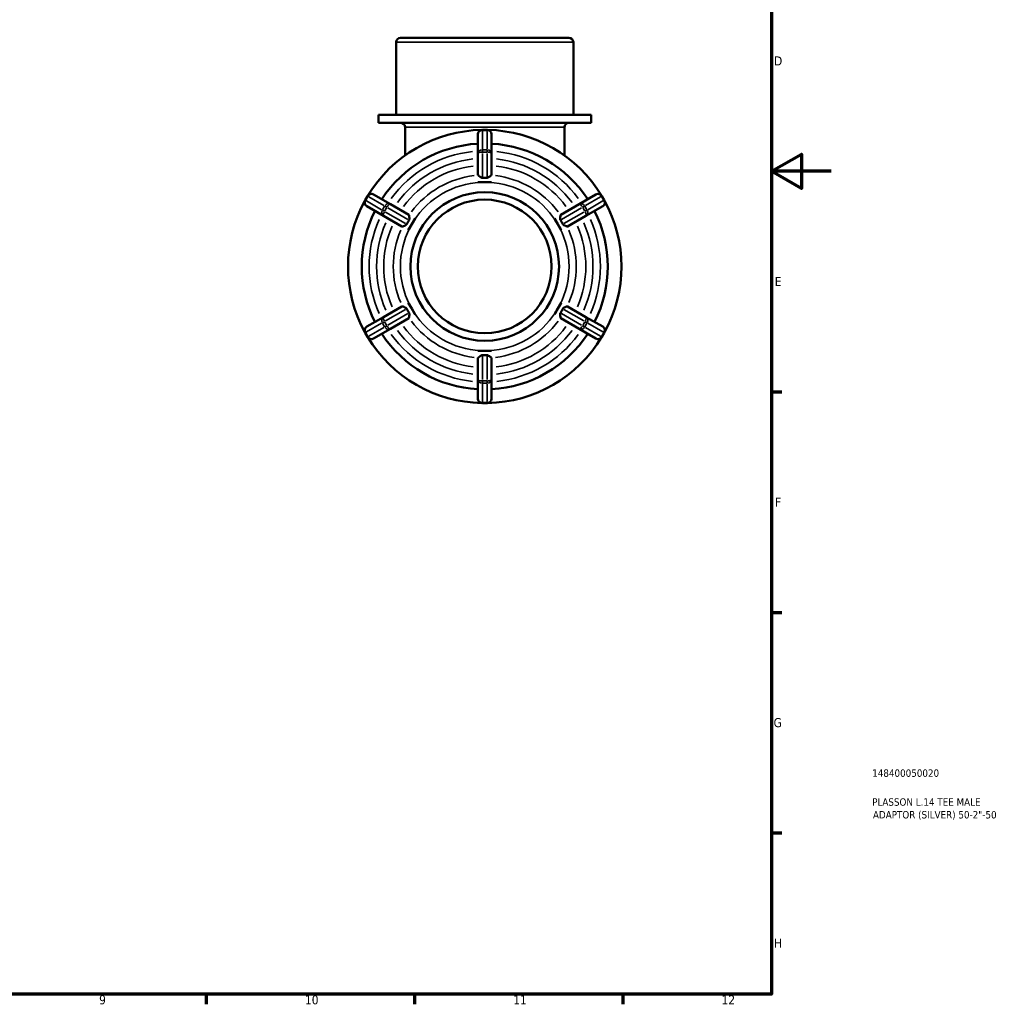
# Model space of a CAD drawing. Header units: millimetres. Extents: x 0 to 899, y -243 to 624.
# Tile 7 of 8: x 568 to 899, y 17 to 348. Entities that reach past the tile are written whole.
import ezdxf

# ---------------------------------------------------------------- set-up
doc = ezdxf.new("R2010")
doc.units = ezdxf.units.MM
for name, color, linetype, lineweight in [('Border (ANSI)', 7, 'Continuous', 70), ('Title (ISO)', 7, 'Continuous', 50), ('Visible (ANSI)', 7, 'Continuous', 50), ('Visible Narrow (ANSI)', 7, 'Continuous', 35)]:
    doc.layers.add(name, color=color, linetype=linetype, lineweight=lineweight)
doc.styles.add('Note Text (ANSI)', font='tahoma.ttf')
doc.styles.add('Note Text (ISO)', font='tahoma.ttf')

# ---------------------------------------------------------------- blocks, each defined once
blk = doc.blocks.new('Borders Default Border')
at = {"layer": 'Border (ANSI)'}
for p, q in [((821, 222.75), (824.45, 222.75)), ((821, 148.5), (824.45, 148.5)), ((821, 74.25), (824.45, 74.25)), ((630.75, 20), (630.75, 16.55)), ((700.83, 20), (700.83, 16.55)), ((770.92, 20), (770.92, 16.55))]:
    blk.add_line(p, q, dxfattribs=at)
at = {"layer": 'Border (ANSI)', "flags": 128}
for points in [[(20, 20), (20, 574), (821, 574), (821, 20), (20, 20)], [(841, 297), (821, 297), (831, 302.77), (831, 291.23), (821, 297)]]:
    blk.add_lwpolyline(points, dxfattribs=at)
at = {"layer": 'Border (ANSI)', "attachment_point": 7, "style": 'Note Text (ANSI)'}
for s, insert, char_height in [('D', (821.81, 332.6), 3.05), ('E', (822.05, 258.35), 3.05), ('F', (822.14, 184.1), 3.05), ('G', (821.66, 109.79), 3.05), ('H', (821.81, 35.6), 3.05), ('9', (594.7, 16.49), 3.05), ('10', (663.96, 16.49), 3.048), ('11', (734.04, 16.55), 3.048), ('12', (804.13, 16.55), 3.048)]:
    blk.add_mtext(s, dxfattribs=dict(at, insert=insert, char_height=char_height))
blk = doc.blocks.new('Title Blocks ISO')
at = {"layer": 'Title (ISO)', "color": 232, "true_color": 0xca0064, "style": 'Note Text (ISO)'}
for tag, p in [('PART_NUMBER_001', (33.84, 73.13)), ('DESCRIPTION_001', (33.84, 63.4)), ('DESCRIPTION_002', (34.09, 59.12))]:
    blk.add_attdef(tag, p, '', height=2.5, dxfattribs=at)

msp = doc.modelspace()

# ---------------------------------------------------------------- linework, layer by layer
at = {"layer": 'Visible (ANSI)'}
for p, q in [((696.159, 341.927), (752.773, 341.927)), ((694.659, 315.927), (694.659, 340.427)), ((754.273, 315.927), (754.273, 340.427)), ((760.234, 315.927), (688.698, 315.927)), ((688.698, 313.327), (688.698, 315.927)), ((760.234, 313.327), (760.234, 315.927)), ((760.234, 313.327), (688.698, 313.327)), ((697.64, 302.295), (697.64, 311.827)), ((751.292, 302.295), (751.292, 311.827)), ((722.166, 309.427), (722.166, 302.936)), ((725.266, 310.927), (723.666, 310.927)), ((726.766, 302.936), (726.766, 309.427)), ((722.166, 302.936), (722.166, 295.789)), ((726.766, 295.789), (726.766, 302.936)), ((722.166, 293.313), (722.166, 293.307)), ((722.166, 293.307), (724.466, 293.307)), ((722.166, 293.307), (722.166, 293.306)), ((724.466, 293.307), (726.766, 293.307)), ((726.766, 293.307), (726.766, 293.313)), ((726.766, 293.306), (726.766, 293.307)), ((685.029, 288.62), (684.229, 287.235)), ((692.7, 285.923), (687.078, 289.169)), ((761.854, 289.169), (756.232, 285.923)), ((764.703, 287.235), (763.903, 288.62)), ((684.778, 285.186), (690.4, 281.94)), ((698.889, 282.35), (692.7, 285.923)), ((756.232, 285.923), (750.043, 282.35)), ((758.532, 281.94), (764.154, 285.186)), ((690.4, 281.94), (696.589, 278.366)), ((752.343, 278.366), (758.532, 281.94)), ((698.738, 277.125), (699.888, 279.117)), ((699.888, 279.117), (701.038, 281.109)), ((701.038, 281.109), (701.033, 281.112)), ((701.04, 281.108), (701.038, 281.109)), ((747.894, 281.109), (747.892, 281.108)), ((747.899, 281.112), (747.894, 281.109)), ((747.894, 281.109), (749.044, 279.117)), ((749.044, 279.117), (750.194, 277.125)), ((698.733, 277.128), (698.738, 277.125)), ((698.738, 277.125), (698.74, 277.125)), ((750.192, 277.125), (750.194, 277.125)), ((750.194, 277.125), (750.199, 277.128)), ((698.738, 252.729), (698.733, 252.726)), ((698.74, 252.73), (698.738, 252.729)), ((699.888, 250.737), (698.738, 252.729)), ((750.194, 252.729), (749.044, 250.737)), ((750.194, 252.729), (750.192, 252.73)), ((750.199, 252.726), (750.194, 252.729)), ((696.589, 251.488), (690.4, 247.915)), ((701.038, 248.746), (699.888, 250.737)), ((701.033, 248.743), (701.038, 248.746)), ((701.038, 248.746), (701.04, 248.746)), ((747.892, 248.746), (747.894, 248.746)), ((749.044, 250.737), (747.894, 248.746)), ((747.894, 248.746), (747.899, 248.743)), ((758.532, 247.915), (752.343, 251.488)), ((690.4, 247.915), (684.778, 244.669)), ((692.7, 243.931), (698.889, 247.505)), ((750.043, 247.505), (756.232, 243.931)), ((764.154, 244.669), (758.532, 247.915)), ((684.229, 242.62), (685.029, 241.235)), ((687.078, 240.686), (692.7, 243.931)), ((756.232, 243.931), (761.854, 240.686)), ((763.903, 241.235), (764.703, 242.62)), ((722.166, 236.549), (722.166, 236.548)), ((724.466, 236.548), (722.166, 236.548)), ((722.166, 236.548), (722.166, 236.542)), ((726.766, 236.548), (724.466, 236.548)), ((726.766, 236.548), (726.766, 236.549)), ((726.766, 236.542), (726.766, 236.548)), ((722.166, 234.066), (722.166, 226.919)), ((726.766, 226.919), (726.766, 234.066)), ((722.166, 226.919), (722.166, 220.427)), ((726.766, 220.427), (726.766, 226.919)), ((723.666, 218.927), (725.266, 218.927))]:
    msp.add_line(p, q, dxfattribs=at)
for radius in [25, 22.5]:
    msp.add_circle((724.466, 264.927), radius, dxfattribs=at)
for centre, radius, start, end in [((696.159, 340.427), 1.5, 90, 180), ((752.773, 340.427), 1.5, 0, 90), ((696.14, 311.827), 1.5, 0, 90), ((752.792, 311.827), 1.5, 90, 180), ((724.466, 264.927), 46, 91.21568, 148.78432), ((723.666, 309.427), 1.5, 90, 180), ((725.266, 309.427), 1.5, 0, 90), ((724.466, 264.927), 46, 31.21568, 88.78432), ((724.466, 264.927), 41.4, 93.18474, 146.81526), ((724.466, 264.927), 41.4, 33.18474, 86.81526), ((686.328, 287.87), 1.5, 60, 150), ((762.604, 287.87), 1.5, 30, 120), ((724.466, 264.927), 46, 151.21568, 208.78432), ((685.528, 286.485), 1.5, 150, 240), ((763.404, 286.485), 1.5, 300, 30), ((724.466, 264.927), 46, 331.21568, 28.78432), ((724.466, 264.927), 41.4, 153.18474, 206.81526), ((724.466, 264.927), 41.4, 333.18474, 26.81526), ((685.528, 243.37), 1.5, 120, 210), ((724.466, 264.927), 41.4, 213.18474, 266.81526), ((724.466, 264.927), 41.4, 273.18474, 326.81526), ((763.404, 243.37), 1.5, 330, 60), ((686.328, 241.985), 1.5, 210, 300), ((724.466, 264.927), 46, 211.21568, 268.78432), ((724.466, 264.927), 46, 271.21568, 328.78432), ((762.604, 241.985), 1.5, 240, 330), ((723.666, 220.427), 1.5, 180, 270), ((725.266, 220.427), 1.5, 270, 0)]:
    msp.add_arc(centre, radius, start, end, dxfattribs=at)
for points, knots in [([(722.249, 295.642), (722.196, 295.686), (722.17, 295.733), (722.166, 295.782), (722.166, 295.785), (722.166, 295.789)], [0.437086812, 0.437086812, 0.437086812, 0.437086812, 0.490307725, 0.490307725, 0.494454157, 0.494454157, 0.494454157, 0.494454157]), ([(723.666, 294.805), (723.599, 294.802), (723.535, 294.81), (723.354, 294.856), (723.251, 294.911), (722.989, 295.062), (722.778, 295.224), (722.466, 295.469), (722.358, 295.555), (722.27, 295.625), (722.259, 295.634), (722.249, 295.642)], [-0.8381944, -0.8381944, -0.8381944, -0.8381944, -0.81355076, -0.81355076, -0.76851724, -0.76851724, -0.65120962, -0.65120962, -0.57138013, -0.57138013, -0.55960151, -0.55960151, -0.55960151, -0.55960151]), ([(726.683, 295.642), (726.663, 295.626), (726.641, 295.608), (726.504, 295.498), (726.344, 295.371), (726.028, 295.131), (725.879, 295.024), (725.665, 294.903), (725.583, 294.862), (725.435, 294.817), (725.372, 294.806), (725.293, 294.804), (725.279, 294.805), (725.266, 294.805)], [-0.99533603, -0.99533603, -0.99533603, -0.99533603, -0.9743085, -0.9743085, -0.88052496, -0.88052496, -0.80334622, -0.80334622, -0.76230906, -0.76230906, -0.73328818, -0.73328818, -0.72718273, -0.72718273, -0.72718273, -0.72718273]), ([(726.766, 295.789), (726.766, 295.785), (726.766, 295.782), (726.762, 295.733), (726.736, 295.686), (726.683, 295.642)], [0.503559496, 0.503559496, 0.503559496, 0.503559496, 0.507705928, 0.507705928, 0.560926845, 0.560926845, 0.560926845, 0.560926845]), ([(725.266, 294.805), (724.992, 294.819), (724.724, 294.825), (724.208, 294.825), (723.94, 294.819), (723.666, 294.805)], [0.88851982, 0.88851982, 0.88851982, 0.88851982, 0.96586932, 0.96586932, 1.04321882, 1.04321882, 1.04321882, 1.04321882]), ([(698.889, 282.35), (698.892, 282.348), (698.895, 282.346), (698.936, 282.319), (698.964, 282.272), (698.975, 282.205)], [0.503559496, 0.503559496, 0.503559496, 0.503559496, 0.507705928, 0.507705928, 0.560926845, 0.560926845, 0.560926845, 0.560926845]), ([(698.975, 282.205), (698.978, 282.182), (698.982, 282.157), (699.007, 281.998), (699.036, 281.806), (699.093, 281.356), (699.12, 281.11), (699.09, 280.798), (699.068, 280.719), (699.028, 280.623), (699.011, 280.59), (698.991, 280.559)], [-1.08044335, -1.08044335, -1.08044335, -1.08044335, -1.06200641, -1.06200641, -0.97387352, -0.97387352, -0.88210507, -0.88210507, -0.83243941, -0.83243941, -0.80432551, -0.80432551, -0.80432551, -0.80432551]), ([(749.941, 280.559), (749.921, 280.59), (749.905, 280.622), (749.864, 280.718), (749.842, 280.797), (749.813, 281.102), (749.837, 281.34), (749.891, 281.767), (749.918, 281.945), (749.945, 282.127), (749.952, 282.169), (749.957, 282.205)], [-0.82296928, -0.82296928, -0.82296928, -0.82296928, -0.79512954, -0.79512954, -0.7443891, -0.7443891, -0.65102225, -0.65102225, -0.56789057, -0.56789057, -0.53728747, -0.53728747, -0.53728747, -0.53728747]), ([(749.957, 282.205), (749.968, 282.272), (749.996, 282.319), (750.037, 282.346), (750.04, 282.348), (750.043, 282.35)], [0.437086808, 0.437086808, 0.437086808, 0.437086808, 0.490307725, 0.490307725, 0.494454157, 0.494454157, 0.494454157, 0.494454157]), ([(698.191, 279.174), (698.177, 279.147), (698.161, 279.121), (698.103, 279.039), (698.046, 278.981), (697.816, 278.808), (697.613, 278.714), (697.232, 278.551), (697.05, 278.479), (696.85, 278.4), (696.799, 278.38), (696.758, 278.365)], [-0.64745923, -0.64745923, -0.64745923, -0.64745923, -0.63359064, -0.63359064, -0.60150405, -0.60150405, -0.53878685, -0.53878685, -0.47812719, -0.47812719, -0.45185602, -0.45185602, -0.45185602, -0.45185602]), ([(698.991, 280.559), (698.843, 280.329), (698.703, 280.099), (698.445, 279.653), (698.316, 279.417), (698.191, 279.174)], [0.88851982, 0.88851982, 0.88851982, 0.88851982, 0.96586932, 0.96586932, 1.04321882, 1.04321882, 1.04321882, 1.04321882]), ([(750.741, 279.174), (750.616, 279.417), (750.487, 279.653), (750.229, 280.099), (750.089, 280.329), (749.941, 280.559)], [0.88851982, 0.88851982, 0.88851982, 0.88851982, 0.96586932, 0.96586932, 1.04321882, 1.04321882, 1.04321882, 1.04321882]), ([(752.174, 278.365), (752.167, 278.368), (752.16, 278.37), (752.049, 278.413), (751.891, 278.475), (751.483, 278.642), (751.235, 278.746), (750.975, 278.91), (750.89, 278.972), (750.789, 279.092), (750.763, 279.132), (750.741, 279.174)], [-0.91288036, -0.91288036, -0.91288036, -0.91288036, -0.90667746, -0.90667746, -0.81875674, -0.81875674, -0.70730352, -0.70730352, -0.66010347, -0.66010347, -0.6388921, -0.6388921, -0.6388921, -0.6388921]), ([(696.758, 278.365), (696.694, 278.341), (696.64, 278.341), (696.595, 278.363), (696.592, 278.365), (696.589, 278.366)], [0.437086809, 0.437086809, 0.437086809, 0.437086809, 0.490307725, 0.490307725, 0.494454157, 0.494454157, 0.494454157, 0.494454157]), ([(752.343, 278.366), (752.34, 278.365), (752.337, 278.363), (752.292, 278.341), (752.238, 278.341), (752.174, 278.365)], [0.503559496, 0.503559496, 0.503559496, 0.503559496, 0.507705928, 0.507705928, 0.560926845, 0.560926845, 0.560926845, 0.560926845]), ([(696.589, 251.488), (696.592, 251.49), (696.595, 251.492), (696.64, 251.513), (696.694, 251.514), (696.758, 251.49)], [0.503559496, 0.503559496, 0.503559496, 0.503559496, 0.507705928, 0.507705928, 0.560926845, 0.560926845, 0.560926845, 0.560926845]), ([(696.758, 251.49), (696.765, 251.487), (696.772, 251.484), (696.883, 251.442), (697.041, 251.38), (697.449, 251.213), (697.697, 251.109), (697.957, 250.945), (698.042, 250.883), (698.143, 250.762), (698.169, 250.723), (698.191, 250.681)], [-0.91288036, -0.91288036, -0.91288036, -0.91288036, -0.90667746, -0.90667746, -0.81875674, -0.81875674, -0.70730352, -0.70730352, -0.66010347, -0.66010347, -0.6388921, -0.6388921, -0.6388921, -0.6388921]), ([(698.191, 250.681), (698.316, 250.437), (698.445, 250.202), (698.703, 249.755), (698.843, 249.526), (698.991, 249.296)], [0.88851982, 0.88851982, 0.88851982, 0.88851982, 0.96586932, 0.96586932, 1.04321882, 1.04321882, 1.04321882, 1.04321882]), ([(698.991, 249.296), (699.011, 249.265), (699.027, 249.233), (699.068, 249.137), (699.09, 249.058), (699.119, 248.753), (699.095, 248.515), (699.041, 248.088), (699.014, 247.909), (698.987, 247.728), (698.98, 247.685), (698.975, 247.65)], [-0.82296928, -0.82296928, -0.82296928, -0.82296928, -0.79512954, -0.79512954, -0.7443891, -0.7443891, -0.65102225, -0.65102225, -0.56789057, -0.56789057, -0.53728747, -0.53728747, -0.53728747, -0.53728747]), ([(749.957, 247.65), (749.954, 247.672), (749.95, 247.697), (749.925, 247.857), (749.896, 248.049), (749.838, 248.499), (749.812, 248.744), (749.842, 249.056), (749.864, 249.136), (749.904, 249.232), (749.921, 249.264), (749.941, 249.296)], [-1.08044335, -1.08044335, -1.08044335, -1.08044335, -1.06200641, -1.06200641, -0.97387352, -0.97387352, -0.88210507, -0.88210507, -0.83243941, -0.83243941, -0.80432551, -0.80432551, -0.80432551, -0.80432551]), ([(749.941, 249.296), (750.089, 249.526), (750.229, 249.755), (750.487, 250.202), (750.616, 250.437), (750.741, 250.681)], [0.88851982, 0.88851982, 0.88851982, 0.88851982, 0.96586932, 0.96586932, 1.04321882, 1.04321882, 1.04321882, 1.04321882]), ([(750.741, 250.681), (750.755, 250.708), (750.771, 250.734), (750.829, 250.816), (750.886, 250.874), (751.116, 251.047), (751.319, 251.14), (751.7, 251.304), (751.882, 251.376), (752.082, 251.454), (752.133, 251.474), (752.174, 251.49)], [-0.64745923, -0.64745923, -0.64745923, -0.64745923, -0.63359064, -0.63359064, -0.60150405, -0.60150405, -0.53878685, -0.53878685, -0.47812719, -0.47812719, -0.45185602, -0.45185602, -0.45185602, -0.45185602]), ([(752.174, 251.49), (752.238, 251.514), (752.292, 251.513), (752.337, 251.492), (752.34, 251.49), (752.343, 251.488)], [0.437086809, 0.437086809, 0.437086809, 0.437086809, 0.490307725, 0.490307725, 0.494454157, 0.494454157, 0.494454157, 0.494454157]), ([(698.975, 247.65), (698.964, 247.582), (698.936, 247.536), (698.895, 247.508), (698.892, 247.506), (698.889, 247.505)], [0.437086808, 0.437086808, 0.437086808, 0.437086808, 0.490307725, 0.490307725, 0.494454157, 0.494454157, 0.494454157, 0.494454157]), ([(750.043, 247.505), (750.04, 247.506), (750.037, 247.508), (749.996, 247.536), (749.968, 247.582), (749.957, 247.65)], [0.503559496, 0.503559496, 0.503559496, 0.503559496, 0.507705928, 0.507705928, 0.560926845, 0.560926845, 0.560926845, 0.560926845]), ([(722.166, 234.066), (722.166, 234.069), (722.166, 234.073), (722.17, 234.122), (722.196, 234.169), (722.249, 234.213)], [0.503559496, 0.503559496, 0.503559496, 0.503559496, 0.507705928, 0.507705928, 0.560926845, 0.560926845, 0.560926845, 0.560926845]), ([(722.249, 234.213), (722.269, 234.229), (722.291, 234.247), (722.428, 234.356), (722.587, 234.484), (722.904, 234.724), (723.053, 234.831), (723.267, 234.952), (723.349, 234.992), (723.497, 235.037), (723.56, 235.049), (723.639, 235.05), (723.653, 235.05), (723.666, 235.049)], [-0.99533603, -0.99533603, -0.99533603, -0.99533603, -0.9743085, -0.9743085, -0.88052496, -0.88052496, -0.80334622, -0.80334622, -0.76230906, -0.76230906, -0.73328818, -0.73328818, -0.72718273, -0.72718273, -0.72718273, -0.72718273]), ([(723.666, 235.049), (723.94, 235.036), (724.208, 235.03), (724.724, 235.03), (724.992, 235.036), (725.266, 235.049)], [0.88851982, 0.88851982, 0.88851982, 0.88851982, 0.96586932, 0.96586932, 1.04321882, 1.04321882, 1.04321882, 1.04321882]), ([(725.266, 235.049), (725.333, 235.053), (725.397, 235.045), (725.578, 234.999), (725.681, 234.944), (725.943, 234.792), (726.154, 234.63), (726.466, 234.386), (726.574, 234.3), (726.662, 234.229), (726.673, 234.221), (726.683, 234.213)], [-0.8381944, -0.8381944, -0.8381944, -0.8381944, -0.81355075, -0.81355075, -0.76851724, -0.76851724, -0.65120962, -0.65120962, -0.57138013, -0.57138013, -0.55960151, -0.55960151, -0.55960151, -0.55960151]), ([(726.683, 234.213), (726.736, 234.169), (726.762, 234.122), (726.766, 234.073), (726.766, 234.069), (726.766, 234.066)], [0.437086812, 0.437086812, 0.437086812, 0.437086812, 0.490307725, 0.490307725, 0.494454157, 0.494454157, 0.494454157, 0.494454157])]:
    msp.add_open_spline(points, degree=3, knots=knots, dxfattribs=at)
for points in [[(722.166, 293.313), (722.948, 293.305), (723.739, 293.307), (724.466, 293.307)], [(724.466, 293.307), (723.722, 293.307), (722.952, 293.308), (722.166, 293.306)], [(724.466, 293.307), (725.193, 293.307), (725.984, 293.305), (726.766, 293.313)], [(726.766, 293.306), (725.98, 293.308), (725.21, 293.307), (724.466, 293.307)], [(698.733, 277.128), (699.131, 277.801), (699.525, 278.487), (699.888, 279.117)], [(699.888, 279.117), (699.516, 278.473), (699.131, 277.806), (698.74, 277.125)], [(699.888, 279.117), (700.252, 279.747), (700.65, 280.431), (701.033, 281.112)], [(701.04, 281.108), (700.645, 280.429), (700.26, 279.761), (699.888, 279.117)], [(749.044, 279.117), (748.672, 279.761), (748.287, 280.429), (747.892, 281.108)], [(747.899, 281.112), (748.282, 280.431), (748.68, 279.747), (749.044, 279.117)], [(749.044, 279.117), (749.407, 278.487), (749.801, 277.801), (750.199, 277.128)], [(750.192, 277.125), (749.801, 277.806), (749.416, 278.473), (749.044, 279.117)], [(699.888, 250.737), (699.525, 251.367), (699.131, 252.054), (698.733, 252.726)], [(698.74, 252.73), (699.131, 252.049), (699.516, 251.382), (699.888, 250.737)], [(749.044, 250.737), (749.416, 251.382), (749.801, 252.049), (750.192, 252.73)], [(750.199, 252.726), (749.801, 252.054), (749.407, 251.367), (749.044, 250.737)], [(699.888, 250.737), (700.26, 250.093), (700.645, 249.426), (701.04, 248.746)], [(701.033, 248.743), (700.65, 249.424), (700.252, 250.108), (699.888, 250.737)], [(747.892, 248.746), (748.287, 249.426), (748.672, 250.093), (749.044, 250.737)], [(749.044, 250.737), (748.68, 250.108), (748.282, 249.424), (747.899, 248.743)], [(724.466, 236.548), (723.739, 236.548), (722.948, 236.55), (722.166, 236.542)], [(722.166, 236.549), (722.952, 236.547), (723.722, 236.548), (724.466, 236.548)], [(726.766, 236.542), (725.984, 236.55), (725.193, 236.548), (724.466, 236.548)], [(724.466, 236.548), (725.21, 236.548), (725.98, 236.547), (726.766, 236.549)]]:
    msp.add_open_spline(points, degree=3, dxfattribs=at)
at = {"layer": 'Visible Narrow (ANSI)'}
for p, q in [((753.906, 340.427), (695.026, 340.427)), ((750.962, 311.827), (697.97, 311.827)), ((723.666, 310.927), (723.666, 310.746)), ((723.666, 304.559), (723.666, 310.402)), ((723.746, 310.726), (725.186, 310.726)), ((725.266, 310.746), (725.266, 310.927)), ((725.266, 310.402), (725.266, 304.559)), ((723.666, 304.207), (723.666, 303.467)), ((723.666, 295.236), (723.666, 302.986)), ((725.186, 304.235), (723.746, 304.235)), ((723.746, 303.416), (725.186, 303.416)), ((725.266, 303.467), (725.266, 304.207)), ((725.266, 302.986), (725.266, 295.236)), ((684.443, 287.203), (685.163, 288.45)), ((685.186, 288.529), (685.029, 288.62)), ((763.903, 288.62), (763.746, 288.529)), ((763.769, 288.45), (764.489, 287.203)), ((684.229, 287.234), (684.386, 287.144)), ((689.744, 284.051), (684.684, 286.972)), ((685.484, 288.357), (690.544, 285.436)), ((690.785, 285.205), (690.065, 283.958)), ((691.489, 284.89), (690.849, 285.26)), ((758.083, 285.26), (757.442, 284.89)), ((758.867, 283.958), (758.147, 285.205)), ((758.388, 285.436), (763.448, 288.357)), ((764.248, 286.972), (759.188, 284.051)), ((764.546, 287.144), (764.703, 287.234)), ((690.049, 283.874), (690.689, 283.504)), ((690.774, 283.548), (691.494, 284.795)), ((697.818, 279.389), (691.106, 283.264)), ((691.906, 284.649), (698.618, 280.774)), ((750.314, 280.774), (757.026, 284.649)), ((757.826, 283.264), (751.114, 279.389)), ((757.438, 284.795), (758.158, 283.548)), ((758.242, 283.504), (758.883, 283.874)), ((691.106, 246.591), (697.818, 250.466)), ((698.618, 249.08), (691.906, 245.205)), ((757.026, 245.205), (750.314, 249.08)), ((751.114, 250.466), (757.826, 246.591)), ((684.684, 242.883), (689.744, 245.804)), ((690.689, 246.35), (690.049, 245.98)), ((690.065, 245.897), (690.785, 244.65)), ((691.494, 245.059), (690.774, 246.306)), ((758.158, 246.306), (757.438, 245.059)), ((758.147, 244.65), (758.867, 245.897)), ((758.883, 245.98), (758.242, 246.35)), ((759.188, 245.804), (764.248, 242.883)), ((684.386, 242.711), (684.229, 242.62)), ((685.163, 241.404), (684.443, 242.651)), ((690.544, 244.419), (685.484, 241.497)), ((690.849, 244.595), (691.489, 244.965)), ((757.442, 244.965), (758.083, 244.595)), ((763.448, 241.497), (758.388, 244.419)), ((764.489, 242.651), (763.769, 241.404)), ((764.703, 242.62), (764.546, 242.711)), ((685.029, 241.235), (685.186, 241.325)), ((763.746, 241.325), (763.903, 241.235)), ((723.666, 226.869), (723.666, 234.619)), ((725.266, 234.619), (725.266, 226.869)), ((723.666, 226.388), (723.666, 225.648)), ((725.186, 226.438), (723.746, 226.438)), ((723.746, 225.62), (725.186, 225.62)), ((725.266, 225.648), (725.266, 226.388)), ((723.666, 219.453), (723.666, 225.295)), ((725.266, 225.295), (725.266, 219.453)), ((723.666, 219.109), (723.666, 218.928)), ((725.186, 219.128), (723.746, 219.128)), ((725.266, 218.928), (725.266, 219.109))]:
    msp.add_line(p, q, dxfattribs=at)
for radius, start, end in [(38.9, 96.05068, 143.94932), (38.9, 36.05068, 83.94932), (36.418, 96.25883, 143.74117), (34.004, 96.49061, 143.50939), (34.004, 36.49061, 83.50939), (36.418, 36.25883, 83.74117), (30.795, 96.71522, 143.28478), (30.795, 36.71522, 83.28478), (28.38, 93, 147), (28.38, 33, 87), (38.9, 156.05068, 203.94932), (36.418, 156.25883, 203.74117), (34.004, 156.49061, 203.50939), (34.004, 336.49061, 23.50939), (36.418, 336.25883, 23.74117), (38.9, 336.05068, 23.94932), (30.795, 156.71522, 203.28478), (28.38, 153, 207), (28.38, 333, 27), (30.795, 336.71522, 23.28478), (28.38, 213, 267), (28.38, 273, 327), (30.795, 216.71522, 263.28478), (30.795, 276.71522, 323.28478), (38.9, 216.05068, 263.94932), (36.418, 216.25883, 263.74117), (34.004, 216.49061, 263.50939), (34.004, 276.49061, 323.50939), (36.418, 276.25883, 323.74117), (38.9, 276.05068, 323.94932)]:
    msp.add_arc((724.466, 264.927), radius, start, end, dxfattribs=at)
for centre, major_axis, ratio, start_param, end_param in [((723.666, 309.427), (-1.5, 0), 0.8660254, 4.7909288, 6.2046455), ((725.266, 309.427), (1.5, 0), 0.8660254, 0.0785398, 1.4922565), ((723.666, 302.936), (-1.5, 0), 0.8660254, 4.7909288, 6.2046455), ((723.666, 302.936), (-1.5, 0), 0.3203662, 4.7909288, 6.2046455), ((725.266, 302.936), (1.5, 0), 0.8660254, 0.0785398, 1.4922565), ((725.266, 302.936), (1.5, 0), 0.3203662, 0.0785398, 1.4922565), ((686.328, 287.87), (0.75, 1.299), 0.8660254, 0.0785398, 1.4922565), ((762.604, 287.87), (-0.75, 1.299), 0.8660254, 4.7909288, 6.2046455), ((685.528, 286.485), (-0.75, -1.299), 0.8660254, 4.7909288, 6.2046455), ((691.95, 284.624), (0.75, 1.299), 0.8660254, 0.0785398, 1.4922565), ((691.95, 284.624), (0.75, 1.299), 0.3203662, 0.0785398, 1.4922565), ((756.982, 284.624), (-0.75, 1.299), 0.3203662, 4.7909288, 6.2046455), ((756.982, 284.624), (-0.75, 1.299), 0.8660254, 4.7909288, 6.2046455), ((763.404, 286.485), (0.75, -1.299), 0.8660254, 0.0785398, 1.4922565), ((691.15, 283.239), (-0.75, -1.299), 0.8660254, 4.7909288, 6.2046455), ((691.15, 283.239), (-0.75, -1.299), 0.3203662, 4.7909288, 6.2046455), ((757.782, 283.239), (0.75, -1.299), 0.3203662, 0.0785398, 1.4922565), ((757.782, 283.239), (0.75, -1.299), 0.8660254, 0.0785398, 1.4922565), ((691.15, 246.616), (-0.75, 1.299), 0.8660254, 0.0785398, 1.4922565), ((691.15, 246.616), (-0.75, 1.299), 0.3203662, 0.0785398, 1.4922565), ((757.782, 246.616), (0.75, 1.299), 0.3203662, 4.7909288, 6.2046455), ((757.782, 246.616), (0.75, 1.299), 0.8660254, 4.7909288, 6.2046455), ((685.528, 243.37), (-0.75, 1.299), 0.8660254, 0.0785398, 1.4922565), ((691.95, 245.23), (0.75, -1.299), 0.8660254, 4.7909288, 6.2046455), ((691.95, 245.23), (0.75, -1.299), 0.3203662, 4.7909288, 6.2046455), ((756.982, 245.23), (-0.75, -1.299), 0.3203662, 0.0785398, 1.4922565), ((756.982, 245.23), (-0.75, -1.299), 0.8660254, 0.0785398, 1.4922565), ((763.404, 243.37), (0.75, 1.299), 0.8660254, 4.7909288, 6.2046455), ((686.328, 241.985), (0.75, -1.299), 0.8660254, 4.7909288, 6.2046455), ((762.604, 241.985), (-0.75, -1.299), 0.8660254, 0.0785398, 1.4922565), ((723.666, 226.919), (-1.5, 0), 0.3203662, 0.0785398, 1.4922565), ((723.666, 226.919), (-1.5, 0), 0.8660254, 0.0785398, 1.4922565), ((725.266, 226.919), (1.5, 0), 0.3203662, 4.7909288, 6.2046455), ((725.266, 226.919), (1.5, 0), 0.8660254, 4.7909288, 6.2046455), ((723.666, 220.427), (-1.5, 0), 0.8660254, 0.0785398, 1.4922565), ((725.266, 220.427), (1.5, 0), 0.8660254, 4.7909288, 6.2046455)]:
    msp.add_ellipse(centre, major_axis=major_axis, ratio=ratio, start_param=start_param, end_param=end_param, dxfattribs=at)

# ---------------------------------------------------------------- block references
msp.add_blockref('Borders Default Border', (0, 0))
msp.add_blockref('Title Blocks ISO', (821, 20)).add_auto_attribs({'PART_NUMBER_001': '148400050020', 'DESCRIPTION_001': 'PLASSON L.14 TEE MALE', 'DESCRIPTION_002': 'ADAPTOR (SILVER) 50-2"-50'})

doc.saveas('drawing.dxf')
